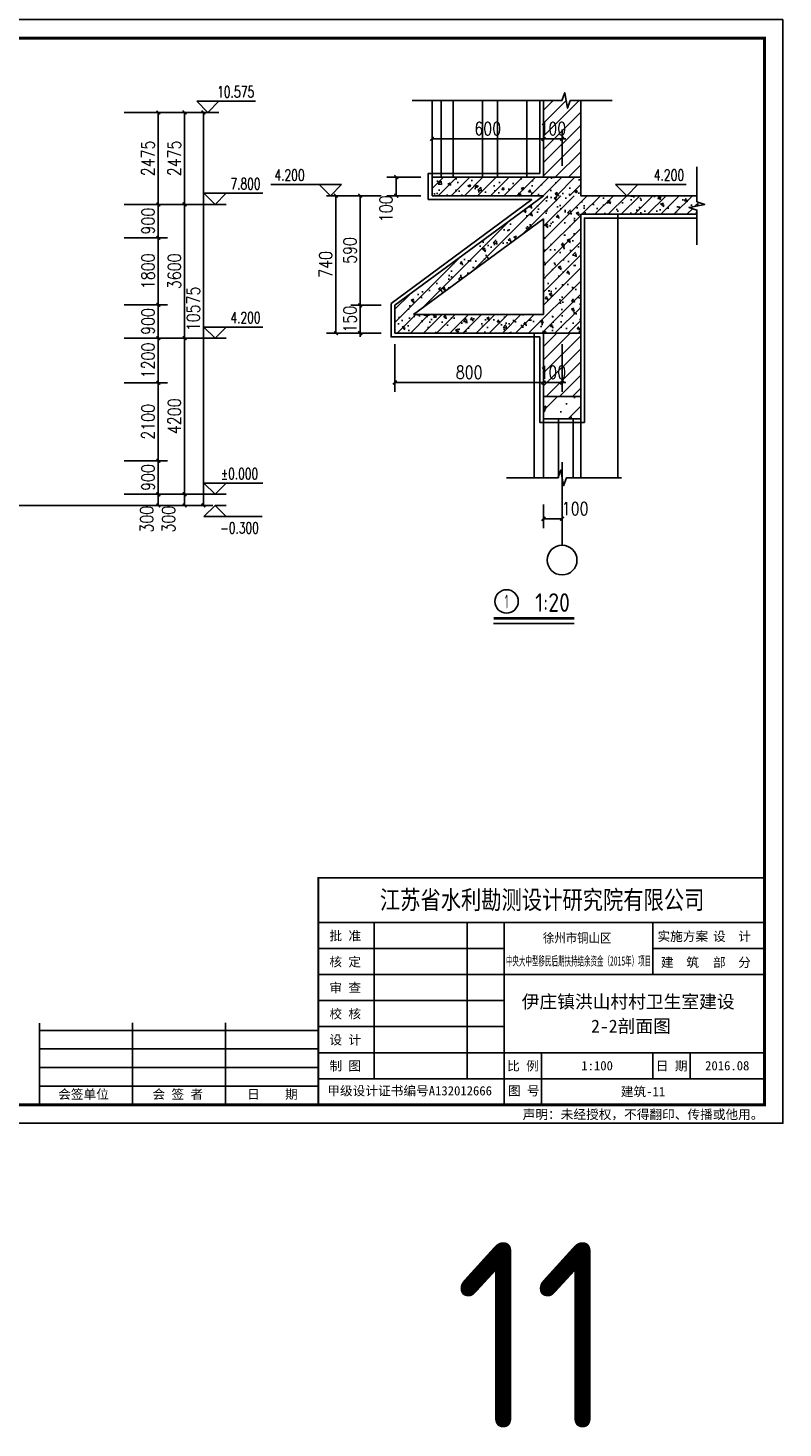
# Model space of a CAD drawing. Extents: x 199962 to 436984, y -16681 to 190402.
# Tile 13 of 36: x 355899 to 376209, y -16592 to 21076. Entities that reach past the tile are written whole.
import ezdxf
from ezdxf.enums import TextEntityAlignment as Align

# ---------------------------------------------------------------- set-up
doc = ezdxf.new("R2010")
doc.units = 0
doc.header["$LTSCALE"] = 1000
doc.header["$MEASUREMENT"] = 0
for name, color, linetype in [('AXIS', 3, 'Continuous'), ('DIM_ELEV', 3, 'Continuous'), ('DIM_SYMB', 3, 'Continuous'), ('PUB_DIM', 3, 'Continuous'), ('PUB_TEXT', 7, 'Continuous'), ('WALL', 1, 'Continuous'), ('WINDOW', 4, 'Continuous'), ('剖面', 8, 'Continuous'), ('图框', 7, 'Continuous'), ('木格栅', 34, 'Continuous')]:
    doc.layers.add(name, color=color, linetype=linetype)
doc.styles.add('_TCH_DIM', font='SIMPLEX', dxfattribs={"bigfont": 'GBCBIG'})
doc.styles.add('DIM_FONT', font='simplex.shx', dxfattribs={"width": 0.8})
doc.styles.add('ST', font='SimSun.ttf', dxfattribs={"height": 7})
doc.styles.get("Standard").update_dxf_attribs({"font": 'gbenor.shx', "bigfont": 'gbcbig.shx'})
doc.dimstyles.new('_TCH_ARCH&&100', dxfattribs={"dimtxt": 350, "dimasz": 100, "dimexe": 250, "dimexo": 300, "dimgap": 100, "dimtad": 1, "dimdec": 0, "dimzin": 0, "dimdsep": 46, "dimtxsty": 'DIM_FONT', "dimblk": 'ARCHTICK', "dimcen": 0.09, "dimclrt": 7, "dimazin": 2, "dimtfac": 1, "dimtdec": 0, "dimtix": 1, "dimtmove": 2, "dimatfit": 3, "dimfxl": 0, "dimtolj": 1, "dimtzin": 0, "dimarcsym": 0})
doc.dimstyles.new('_TCH_ARCH&&20', dxfattribs={"dimscale": 0.2, "dimtxt": 350, "dimasz": 100, "dimexe": 250, "dimexo": 300, "dimgap": 100, "dimtad": 1, "dimdec": 0, "dimzin": 0, "dimdsep": 46, "dimtxsty": 'DIM_FONT', "dimblk": 'ARCHTICK', "dimcen": 0.09, "dimclrt": 7, "dimazin": 2, "dimtfac": 1, "dimtdec": 0, "dimtix": 1, "dimtmove": 2, "dimatfit": 3, "dimfxl": 0, "dimtolj": 1, "dimtzin": 0, "dimarcsym": 0})
pattern_1 = [(45, (-32912.65, -3178.06), (-35.355353, 35.355353), [])]

# ---------------------------------------------------------------- blocks, each defined once
blk = doc.blocks.new('_ArchTick')
at = {"color": 0, "linetype": 'ByBlock', "const_width": 0.4}
blk.add_lwpolyline([(-0.5, -0.5), (0.5, 0.5)], dxfattribs=at)
blk = doc.blocks.new('*D215')
at = {"layer": 'Defpoints', "color": 0, "transparency": 16777216}
for p in [(359574, 18805), (360619, 18805), (359574, 8230)]:
    blk.add_point(p, dxfattribs=at)
at = {"layer": 'PUB_DIM', "color": 0, "lineweight": -2, "transparency": 16777216}
for p, q in [((359874, 18805), (360869, 18805)), ((360619, 8230), (360619, 18805)), ((359874, 8230), (360869, 8230))]:
    blk.add_line(p, q, dxfattribs=at)
at = {"layer": 'PUB_DIM', "color": 0, "lineweight": -2, "transparency": 16777216, "xscale": 100, "yscale": 100, "zscale": 100}
for p, rotation in [((360619, 18805), 90), ((360619, 8230), 270)]:
    blk.add_blockref('_ArchTick', p, dxfattribs=dict(at, rotation=rotation))
at = {"layer": 'PUB_DIM', "color": 7, "transparency": 16777216, "insert": (360344, 13518), "char_height": 350, "attachment_point": 5, "rotation": 90, "style": 'DIM_FONT'}
blk.add_mtext('\\A1;10575', dxfattribs=at)
blk = doc.blocks.new('*D216')
at = {"layer": 'Defpoints', "color": 0, "transparency": 16777216}
for p in [(358895, 18805), (360112, 18805), (358895, 16330)]:
    blk.add_point(p, dxfattribs=at)
at = {"layer": 'PUB_DIM', "color": 0, "lineweight": -2, "transparency": 16777216}
for p, q in [((359195, 18805), (360362, 18805)), ((360112, 16330), (360112, 18805)), ((359195, 16330), (360362, 16330))]:
    blk.add_line(p, q, dxfattribs=at)
at = {"layer": 'PUB_DIM', "color": 0, "lineweight": -2, "transparency": 16777216, "xscale": 100, "yscale": 100, "zscale": 100}
for p, rotation in [((360112, 18805), 90), ((360112, 16330), 270)]:
    blk.add_blockref('_ArchTick', p, dxfattribs=dict(at, rotation=rotation))
at = {"layer": 'PUB_DIM', "color": 7, "transparency": 16777216, "insert": (359837, 17568), "char_height": 350, "attachment_point": 5, "rotation": 90, "style": 'DIM_FONT'}
blk.add_mtext('\\A1;2475', dxfattribs=at)
blk = doc.blocks.new('*D217')
at = {"layer": 'Defpoints', "color": 0, "transparency": 16777216}
for p in [(358895, 16330), (360112, 16330), (358895, 12730)]:
    blk.add_point(p, dxfattribs=at)
at = {"layer": 'PUB_DIM', "color": 0, "lineweight": -2, "transparency": 16777216}
for p, q in [((359195, 16330), (360362, 16330)), ((360112, 12730), (360112, 16330)), ((359195, 12730), (360362, 12730))]:
    blk.add_line(p, q, dxfattribs=at)
at = {"layer": 'PUB_DIM', "color": 0, "lineweight": -2, "transparency": 16777216, "xscale": 100, "yscale": 100, "zscale": 100}
for p, rotation in [((360112, 16330), 90), ((360112, 12730), 270)]:
    blk.add_blockref('_ArchTick', p, dxfattribs=dict(at, rotation=rotation))
at = {"layer": 'PUB_DIM', "color": 7, "transparency": 16777216, "insert": (359837, 14530), "char_height": 350, "attachment_point": 5, "rotation": 90, "style": 'DIM_FONT'}
blk.add_mtext('\\A1;3600', dxfattribs=at)
blk = doc.blocks.new('*D218')
at = {"layer": 'Defpoints', "color": 0, "transparency": 16777216}
for p in [(358895, 12730), (360112, 12730), (358895, 8530)]:
    blk.add_point(p, dxfattribs=at)
at = {"layer": 'PUB_DIM', "color": 0, "lineweight": -2, "transparency": 16777216}
for p, q in [((359195, 12730), (360362, 12730)), ((360112, 8530), (360112, 12730)), ((359195, 8530), (360362, 8530))]:
    blk.add_line(p, q, dxfattribs=at)
at = {"layer": 'PUB_DIM', "color": 0, "lineweight": -2, "transparency": 16777216, "xscale": 100, "yscale": 100, "zscale": 100}
for p, rotation in [((360112, 12730), 90), ((360112, 8530), 270)]:
    blk.add_blockref('_ArchTick', p, dxfattribs=dict(at, rotation=rotation))
at = {"layer": 'PUB_DIM', "color": 7, "transparency": 16777216, "insert": (359837, 10630), "char_height": 350, "attachment_point": 5, "rotation": 90, "style": 'DIM_FONT'}
blk.add_mtext('\\A1;4200', dxfattribs=at)
blk = doc.blocks.new('*D219')
at = {"layer": 'Defpoints', "color": 0, "transparency": 16777216}
for p in [(358895, 8530), (360112, 8530), (358895, 8230)]:
    blk.add_point(p, dxfattribs=at)
at = {"layer": 'PUB_DIM', "color": 0, "lineweight": -2, "transparency": 16777216}
for p, q in [((359195, 8530), (360362, 8530)), ((360112, 8230), (360112, 8530)), ((359195, 8230), (360362, 8230))]:
    blk.add_line(p, q, dxfattribs=at)
at = {"layer": 'PUB_DIM', "color": 0, "lineweight": -2, "transparency": 16777216, "xscale": 100, "yscale": 100, "zscale": 100}
for p, rotation in [((360112, 8530), 90), ((360112, 8230), 270)]:
    blk.add_blockref('_ArchTick', p, dxfattribs=dict(at, rotation=rotation))
at = {"layer": 'PUB_DIM', "color": 7, "transparency": 16777216, "insert": (359095, 7860), "char_height": 350, "attachment_point": 5, "rotation": 90, "style": 'DIM_FONT'}
blk.add_mtext('\\A1;300', dxfattribs=at)
blk = doc.blocks.new('*D172')
at = {"layer": 'Defpoints', "color": 0, "transparency": 16777216}
for p in [(358188, 18805), (359405, 18805), (358188, 16330)]:
    blk.add_point(p, dxfattribs=at)
at = {"layer": 'PUB_DIM', "color": 0, "lineweight": -2, "transparency": 16777216}
for p, q in [((358488, 18805), (359655, 18805)), ((359405, 16330), (359405, 18805)), ((358488, 16330), (359655, 16330))]:
    blk.add_line(p, q, dxfattribs=at)
at = {"layer": 'PUB_DIM', "color": 0, "lineweight": -2, "transparency": 16777216, "xscale": 100, "yscale": 100, "zscale": 100}
for p, rotation in [((359405, 18805), 90), ((359405, 16330), 270)]:
    blk.add_blockref('_ArchTick', p, dxfattribs=dict(at, rotation=rotation))
at = {"layer": 'PUB_DIM', "color": 7, "transparency": 16777216, "insert": (359130, 17568), "char_height": 350, "attachment_point": 5, "rotation": 90, "style": 'DIM_FONT'}
blk.add_mtext('\\A1;2475', dxfattribs=at)
blk = doc.blocks.new('*D173')
at = {"layer": 'Defpoints', "color": 0, "transparency": 16777216}
for p in [(358188, 16330), (359405, 16330), (358188, 15430)]:
    blk.add_point(p, dxfattribs=at)
at = {"layer": 'PUB_DIM', "color": 0, "lineweight": -2, "transparency": 16777216}
for p, q in [((358488, 16330), (359655, 16330)), ((359405, 16330), (359405, 16430)), ((359405, 15430), (359405, 16330)), ((358488, 15430), (359655, 15430)), ((359405, 15430), (359405, 15330))]:
    blk.add_line(p, q, dxfattribs=at)
at = {"layer": 'PUB_DIM', "color": 0, "lineweight": -2, "transparency": 16777216, "xscale": 100, "yscale": 100, "zscale": 100}
for p, rotation in [((359405, 16330), 270), ((359405, 15430), 90)]:
    blk.add_blockref('_ArchTick', p, dxfattribs=dict(at, rotation=rotation))
at = {"layer": 'PUB_DIM', "color": 7, "transparency": 16777216, "insert": (359130, 15880), "char_height": 350, "attachment_point": 5, "rotation": 90, "style": 'DIM_FONT'}
blk.add_mtext('\\A1;900', dxfattribs=at)
blk = doc.blocks.new('*D174')
at = {"layer": 'Defpoints', "color": 0, "transparency": 16777216}
for p in [(358188, 15430), (359405, 15430), (358188, 13630)]:
    blk.add_point(p, dxfattribs=at)
at = {"layer": 'PUB_DIM', "color": 0, "lineweight": -2, "transparency": 16777216}
for p, q in [((358488, 15430), (359655, 15430)), ((359405, 13630), (359405, 15430)), ((358488, 13630), (359655, 13630))]:
    blk.add_line(p, q, dxfattribs=at)
at = {"layer": 'PUB_DIM', "color": 0, "lineweight": -2, "transparency": 16777216, "xscale": 100, "yscale": 100, "zscale": 100}
for p, rotation in [((359405, 15430), 90), ((359405, 13630), 270)]:
    blk.add_blockref('_ArchTick', p, dxfattribs=dict(at, rotation=rotation))
at = {"layer": 'PUB_DIM', "color": 7, "transparency": 16777216, "insert": (359130, 14530), "char_height": 350, "attachment_point": 5, "rotation": 90, "style": 'DIM_FONT'}
blk.add_mtext('\\A1;1800', dxfattribs=at)
blk = doc.blocks.new('*D175')
at = {"layer": 'Defpoints', "color": 0, "transparency": 16777216}
for p in [(358188, 13630), (359405, 13630), (358188, 12730)]:
    blk.add_point(p, dxfattribs=at)
at = {"layer": 'PUB_DIM', "color": 0, "lineweight": -2, "transparency": 16777216}
for p, q in [((358488, 13630), (359655, 13630)), ((359405, 13630), (359405, 13730)), ((359405, 12730), (359405, 13630)), ((358488, 12730), (359655, 12730)), ((359405, 12730), (359405, 12630))]:
    blk.add_line(p, q, dxfattribs=at)
at = {"layer": 'PUB_DIM', "color": 0, "lineweight": -2, "transparency": 16777216, "xscale": 100, "yscale": 100, "zscale": 100}
for p, rotation in [((359405, 13630), 270), ((359405, 12730), 90)]:
    blk.add_blockref('_ArchTick', p, dxfattribs=dict(at, rotation=rotation))
at = {"layer": 'PUB_DIM', "color": 7, "transparency": 16777216, "insert": (359130, 13180), "char_height": 350, "attachment_point": 5, "rotation": 90, "style": 'DIM_FONT'}
blk.add_mtext('\\A1;900', dxfattribs=at)
blk = doc.blocks.new('*D176')
at = {"layer": 'Defpoints', "color": 0, "transparency": 16777216}
for p in [(358188, 12730), (359405, 12730), (358188, 11530)]:
    blk.add_point(p, dxfattribs=at)
at = {"layer": 'PUB_DIM', "color": 0, "lineweight": -2, "transparency": 16777216}
for p, q in [((358488, 12730), (359655, 12730)), ((359405, 11530), (359405, 12730)), ((358488, 11530), (359655, 11530))]:
    blk.add_line(p, q, dxfattribs=at)
at = {"layer": 'PUB_DIM', "color": 0, "lineweight": -2, "transparency": 16777216, "xscale": 100, "yscale": 100, "zscale": 100}
for p, rotation in [((359405, 12730), 90), ((359405, 11530), 270)]:
    blk.add_blockref('_ArchTick', p, dxfattribs=dict(at, rotation=rotation))
at = {"layer": 'PUB_DIM', "color": 7, "transparency": 16777216, "insert": (359130, 12130), "char_height": 350, "attachment_point": 5, "rotation": 90, "style": 'DIM_FONT'}
blk.add_mtext('\\A1;1200', dxfattribs=at)
blk = doc.blocks.new('*D177')
at = {"layer": 'Defpoints', "color": 0, "transparency": 16777216}
for p in [(358188, 11530), (359405, 11530), (358188, 9430)]:
    blk.add_point(p, dxfattribs=at)
at = {"layer": 'PUB_DIM', "color": 0, "lineweight": -2, "transparency": 16777216}
for p, q in [((358488, 11530), (359655, 11530)), ((359405, 9430), (359405, 11530)), ((358488, 9430), (359655, 9430))]:
    blk.add_line(p, q, dxfattribs=at)
at = {"layer": 'PUB_DIM', "color": 0, "lineweight": -2, "transparency": 16777216, "xscale": 100, "yscale": 100, "zscale": 100}
for p, rotation in [((359405, 11530), 90), ((359405, 9430), 270)]:
    blk.add_blockref('_ArchTick', p, dxfattribs=dict(at, rotation=rotation))
at = {"layer": 'PUB_DIM', "color": 7, "transparency": 16777216, "insert": (359130, 10480), "char_height": 350, "attachment_point": 5, "rotation": 90, "style": 'DIM_FONT'}
blk.add_mtext('\\A1;2100', dxfattribs=at)
blk = doc.blocks.new('*D178')
at = {"layer": 'Defpoints', "color": 0, "transparency": 16777216}
for p in [(358188, 9430), (359405, 9430), (358188, 8530)]:
    blk.add_point(p, dxfattribs=at)
at = {"layer": 'PUB_DIM', "color": 0, "lineweight": -2, "transparency": 16777216}
for p, q in [((358488, 9430), (359655, 9430)), ((359405, 9430), (359405, 9530)), ((359405, 8530), (359405, 9430)), ((358488, 8530), (359655, 8530)), ((359405, 8530), (359405, 8430))]:
    blk.add_line(p, q, dxfattribs=at)
at = {"layer": 'PUB_DIM', "color": 0, "lineweight": -2, "transparency": 16777216, "xscale": 100, "yscale": 100, "zscale": 100}
for p, rotation in [((359405, 9430), 270), ((359405, 8530), 90)]:
    blk.add_blockref('_ArchTick', p, dxfattribs=dict(at, rotation=rotation))
at = {"layer": 'PUB_DIM', "color": 7, "transparency": 16777216, "insert": (359130, 8980), "char_height": 350, "attachment_point": 5, "rotation": 90, "style": 'DIM_FONT'}
blk.add_mtext('\\A1;900', dxfattribs=at)
blk = doc.blocks.new('*D179')
at = {"layer": 'Defpoints', "color": 0, "transparency": 16777216}
for p in [(358188, 8530), (359405, 8530), (358188, 8230)]:
    blk.add_point(p, dxfattribs=at)
at = {"layer": 'PUB_DIM', "color": 0, "lineweight": -2, "transparency": 16777216}
for p, q in [((358488, 8530), (359655, 8530)), ((359405, 8230), (359405, 8530)), ((358488, 8230), (359655, 8230))]:
    blk.add_line(p, q, dxfattribs=at)
at = {"layer": 'PUB_DIM', "color": 0, "lineweight": -2, "transparency": 16777216, "xscale": 100, "yscale": 100, "zscale": 100}
for p, rotation in [((359405, 8530), 90), ((359405, 8230), 270)]:
    blk.add_blockref('_ArchTick', p, dxfattribs=dict(at, rotation=rotation))
at = {"layer": 'PUB_DIM', "color": 7, "transparency": 16777216, "insert": (359680, 7860), "char_height": 350, "attachment_point": 5, "rotation": 90, "style": 'DIM_FONT'}
blk.add_mtext('\\A1;300', dxfattribs=at)
blk = doc.blocks.new('*D192')
at = {"layer": 'Defpoints', "color": 0, "transparency": 16777216}
for p in [(381052.9, -15290.2), (381225.7, -15290.2), (381225.7, -16029.9)]:
    blk.add_point(p, dxfattribs=at)
at = {"layer": 'PUB_DIM', "color": 0, "lineweight": -2, "transparency": 16777216}
for p, q in [((381165.7, -15290.2), (381002.9, -15290.2)), ((381052.9, -16029.9), (381052.9, -15290.2)), ((381165.7, -16029.9), (381002.9, -16029.9))]:
    blk.add_line(p, q, dxfattribs=at)
at = {"layer": 'PUB_DIM', "color": 0, "lineweight": -2, "transparency": 16777216, "xscale": 20, "yscale": 20, "zscale": 20}
for p, rotation in [((381052.9, -15290.2), 90), ((381052.9, -16029.9), 270)]:
    blk.add_blockref('_ArchTick', p, dxfattribs=dict(at, rotation=rotation))
at = {"layer": 'PUB_DIM', "color": 7, "transparency": 16777216, "insert": (380997.9, -15660), "char_height": 70, "attachment_point": 5, "rotation": 90, "style": 'DIM_FONT'}
blk.add_mtext('\\A1;740', dxfattribs=at)
blk = doc.blocks.new('*D193')
at = {"layer": 'Defpoints', "color": 0, "transparency": 16777216}
for p in [(381183.4, -15879.8), (381356.2, -15879.8), (381356.2, -16029.9)]:
    blk.add_point(p, dxfattribs=at)
at = {"layer": 'PUB_DIM', "color": 0, "lineweight": -2, "transparency": 16777216}
for p, q in [((381296.2, -15879.8), (381133.4, -15879.8)), ((381183.4, -15879.8), (381183.4, -15859.8)), ((381183.4, -16029.9), (381183.4, -15879.8)), ((381296.2, -16029.9), (381133.4, -16029.9)), ((381183.4, -16029.9), (381183.4, -16049.9))]:
    blk.add_line(p, q, dxfattribs=at)
at = {"layer": 'PUB_DIM', "color": 0, "lineweight": -2, "transparency": 16777216, "xscale": 20, "yscale": 20, "zscale": 20}
for p, rotation in [((381183.4, -15879.8), 270), ((381183.4, -16029.9), 90)]:
    blk.add_blockref('_ArchTick', p, dxfattribs=dict(at, rotation=rotation))
at = {"layer": 'PUB_DIM', "color": 7, "transparency": 16777216, "insert": (381128.4, -15954.8), "char_height": 70, "attachment_point": 5, "rotation": 90, "style": 'DIM_FONT'}
blk.add_mtext('\\A1;150', dxfattribs=at)
blk = doc.blocks.new('*D188')
at = {"layer": 'Defpoints', "color": 0, "transparency": 16777216}
for p in [(381183.4, -15290.2), (381356.2, -15290.2), (381356.2, -15879.8)]:
    blk.add_point(p, dxfattribs=at)
at = {"layer": 'PUB_DIM', "color": 0, "lineweight": -2, "transparency": 16777216}
for p, q in [((381296.2, -15290.2), (381133.4, -15290.2)), ((381183.4, -15879.8), (381183.4, -15290.2)), ((381296.2, -15879.8), (381133.4, -15879.8))]:
    blk.add_line(p, q, dxfattribs=at)
at = {"layer": 'PUB_DIM', "color": 0, "lineweight": -2, "transparency": 16777216, "xscale": 20, "yscale": 20, "zscale": 20}
for p, rotation in [((381183.4, -15290.2), 90), ((381183.4, -15879.8), 270)]:
    blk.add_blockref('_ArchTick', p, dxfattribs=dict(at, rotation=rotation))
at = {"layer": 'PUB_DIM', "color": 7, "transparency": 16777216, "insert": (381128.4, -15585), "char_height": 70, "attachment_point": 5, "rotation": 90, "style": 'DIM_FONT'}
blk.add_mtext('\\A1;590', dxfattribs=at)
blk = doc.blocks.new('*D189')
at = {"layer": 'Defpoints', "color": 0, "transparency": 16777216}
for p in [(381369.9, -16029.9), (382170, -16029.9), (382170, -16295.5)]:
    blk.add_point(p, dxfattribs=at)
at = {"layer": 'PUB_DIM', "color": 0, "lineweight": -2, "transparency": 16777216}
for p, q in [((381369.9, -16089.9), (381369.9, -16345.5)), ((382170, -16089.9), (382170, -16345.5)), ((381369.9, -16295.5), (382170, -16295.5))]:
    blk.add_line(p, q, dxfattribs=at)
at = {"layer": 'PUB_DIM', "color": 0, "lineweight": -2, "transparency": 16777216, "xscale": 20, "yscale": 20, "zscale": 20, "rotation": 180}
blk.add_blockref('_ArchTick', (381369.9, -16295.5), dxfattribs=at)
at = {"layer": 'PUB_DIM', "color": 0, "lineweight": -2, "transparency": 16777216, "xscale": 20, "yscale": 20, "zscale": 20}
blk.add_blockref('_ArchTick', (382170, -16295.5), dxfattribs=at)
at = {"layer": 'PUB_DIM', "color": 7, "transparency": 16777216, "insert": (381769.9, -16240.5), "char_height": 70, "attachment_point": 5, "style": 'DIM_FONT'}
blk.add_mtext('\\A1;800', dxfattribs=at)
blk = doc.blocks.new('*D190')
at = {"layer": 'Defpoints', "color": 0, "transparency": 16777216}
for p in [(382170, -16029.9), (382270, -16029.9), (382270, -16295.5)]:
    blk.add_point(p, dxfattribs=at)
at = {"layer": 'PUB_DIM', "color": 0, "lineweight": -2, "transparency": 16777216}
for p, q in [((382170, -16089.9), (382170, -16345.5)), ((382270, -16089.9), (382270, -16345.5)), ((382170, -16295.5), (382150, -16295.5)), ((382170, -16295.5), (382270, -16295.5)), ((382270, -16295.5), (382290, -16295.5))]:
    blk.add_line(p, q, dxfattribs=at)
at = {"layer": 'PUB_DIM', "color": 0, "lineweight": -2, "transparency": 16777216, "xscale": 20, "yscale": 20, "zscale": 20}
blk.add_blockref('_ArchTick', (382170, -16295.5), dxfattribs=at)
at = {"layer": 'PUB_DIM', "color": 0, "lineweight": -2, "transparency": 16777216, "xscale": 20, "yscale": 20, "zscale": 20, "rotation": 180}
blk.add_blockref('_ArchTick', (382270, -16295.5), dxfattribs=at)
at = {"layer": 'PUB_DIM', "color": 7, "transparency": 16777216, "insert": (382220, -16240.5), "char_height": 70, "attachment_point": 5, "style": 'DIM_FONT'}
blk.add_mtext('\\A1;100', dxfattribs=at)
blk = doc.blocks.new('*D191')
at = {"layer": 'Defpoints', "color": 0, "transparency": 16777216}
for p in [(382170, -16892.7), (382270, -16892.7), (382270, -17029)]:
    blk.add_point(p, dxfattribs=at)
at = {"layer": 'PUB_DIM', "color": 0, "lineweight": -2, "transparency": 16777216}
for p, q in [((382170, -16952.7), (382170, -17079)), ((382270, -16952.7), (382270, -17079)), ((382170, -17029), (382270, -17029))]:
    blk.add_line(p, q, dxfattribs=at)
at = {"layer": 'PUB_DIM', "color": 0, "lineweight": -2, "transparency": 16777216, "xscale": 20, "yscale": 20, "zscale": 20, "rotation": 180}
blk.add_blockref('_ArchTick', (382170, -17029), dxfattribs=at)
at = {"layer": 'PUB_DIM', "color": 0, "lineweight": -2, "transparency": 16777216, "xscale": 20, "yscale": 20, "zscale": 20}
blk.add_blockref('_ArchTick', (382270, -17029), dxfattribs=at)
at = {"layer": 'PUB_DIM', "color": 7, "transparency": 16777216, "insert": (382340, -16974), "char_height": 70, "attachment_point": 5, "style": 'DIM_FONT'}
blk.add_mtext('\\A1;100', dxfattribs=at)
blk = doc.blocks.new('*D429')
at = {"layer": 'Defpoints', "color": 0, "transparency": 16777216}
for p in [(382170, -14984.1), (381570, -15190.2), (382170, -15190.2)]:
    blk.add_point(p, dxfattribs=at)
at = {"layer": 'PUB_DIM', "color": 0, "lineweight": -2, "transparency": 16777216}
for p, q in [((381570, -15130.2), (381570, -14934.1)), ((381570, -14984.1), (382170, -14984.1)), ((382170, -15130.2), (382170, -14934.1))]:
    blk.add_line(p, q, dxfattribs=at)
at = {"layer": 'PUB_DIM', "color": 0, "lineweight": -2, "transparency": 16777216, "xscale": 20, "yscale": 20, "zscale": 20, "rotation": 180}
blk.add_blockref('_ArchTick', (381570, -14984.1), dxfattribs=at)
at = {"layer": 'PUB_DIM', "color": 0, "lineweight": -2, "transparency": 16777216, "xscale": 20, "yscale": 20, "zscale": 20}
blk.add_blockref('_ArchTick', (382170, -14984.1), dxfattribs=at)
at = {"layer": 'PUB_DIM', "color": 7, "transparency": 16777216, "insert": (381870, -14929.1), "char_height": 70, "attachment_point": 5, "style": 'DIM_FONT'}
blk.add_mtext('\\A1;600', dxfattribs=at)
blk = doc.blocks.new('*D430')
at = {"layer": 'Defpoints', "color": 0, "transparency": 16777216}
for p in [(382270, -14984.1), (382170, -15190.2), (382270, -15190.2)]:
    blk.add_point(p, dxfattribs=at)
at = {"layer": 'PUB_DIM', "color": 0, "lineweight": -2, "transparency": 16777216}
for p, q in [((382170, -14984.1), (382150, -14984.1)), ((382170, -15130.2), (382170, -14934.1)), ((382170, -14984.1), (382270, -14984.1)), ((382270, -15130.2), (382270, -14934.1)), ((382270, -14984.1), (382290, -14984.1))]:
    blk.add_line(p, q, dxfattribs=at)
at = {"layer": 'PUB_DIM', "color": 0, "lineweight": -2, "transparency": 16777216, "xscale": 20, "yscale": 20, "zscale": 20}
blk.add_blockref('_ArchTick', (382170, -14984.1), dxfattribs=at)
at = {"layer": 'PUB_DIM', "color": 0, "lineweight": -2, "transparency": 16777216, "xscale": 20, "yscale": 20, "zscale": 20, "rotation": 180}
blk.add_blockref('_ArchTick', (382270, -14984.1), dxfattribs=at)
at = {"layer": 'PUB_DIM', "color": 7, "transparency": 16777216, "insert": (382220, -14929.1), "char_height": 70, "attachment_point": 5, "style": 'DIM_FONT'}
blk.add_mtext('\\A1;100', dxfattribs=at)
blk = doc.blocks.new('*D431')
at = {"layer": 'Defpoints', "color": 0, "transparency": 16777216}
for p in [(381377.6, -15190.2), (381570, -15190.2), (381570, -15290.2)]:
    blk.add_point(p, dxfattribs=at)
at = {"layer": 'PUB_DIM', "color": 0, "lineweight": -2, "transparency": 16777216}
for p, q in [((381510, -15190.2), (381327.6, -15190.2)), ((381377.6, -15290.2), (381377.6, -15190.2)), ((381510, -15290.2), (381327.6, -15290.2))]:
    blk.add_line(p, q, dxfattribs=at)
at = {"layer": 'PUB_DIM', "color": 0, "lineweight": -2, "transparency": 16777216, "xscale": 20, "yscale": 20, "zscale": 20}
for p, rotation in [((381377.6, -15190.2), 90), ((381377.6, -15290.2), 270)]:
    blk.add_blockref('_ArchTick', p, dxfattribs=dict(at, rotation=rotation))
at = {"layer": 'PUB_DIM', "color": 7, "transparency": 16777216, "insert": (381322.6, -15360.2), "char_height": 70, "attachment_point": 5, "rotation": 90, "style": 'DIM_FONT'}
blk.add_mtext('\\A1;100', dxfattribs=at)
blk = doc.blocks.new('aa')
at = {"layer": '剖面'}
h = blk.add_hatch(dxfattribs=at)
h.set_pattern_fill('普通砖', color=256, scale=20, style=0)
h.set_pattern_definition(pattern_1)
h.paths.add_polyline_path([(382170, -15190.2), (382370, -15190.2), (382370, -14778), (382314.1, -14778), (382299.2, -14820), (382284.4, -14736), (382269.1, -14778), (382170, -14778)])
h = blk.add_hatch(dxfattribs=at)
h.set_pattern_fill('钢筋混凝土', color=256, scale=20, style=0)
h.set_pattern_definition([(45, (-36566.074, -15422.663), (-35.355339, 35.355339), []), (50, (-36566.07, -15422.66), (143.452037, -12.550427), [15, -165]), (355, (-36566.07, -15422.66), (-27.750267, 150.438427), [12, -132]), (100.4514, (-36554.12, -15423.71), (115.701876, 137.88791), [12.74804, -140.22842]), (46.1842, (-36566.07, -15382.66), (213.44821, -33.1038), [22.5, -247.5]), (96.6356, (-36548.29, -15385.42), (186.93254, 194.82357), [19.12206, -210.3426]), (351.1842, (-36566.07, -15382.66), (186.93239, 194.82372), [18, -198]), (21, (-36546.07, -15392.66), (119.38141, -80.523778), [15, -165]), (326, (-36546.07, -15392.66), (48.663066, 145.03001), [12, -132]), (71.4514, (-36536.13, -15399.37), (168.044526, 64.5061), [12.74804, -140.22842]), (37.5, (-36566.074, -15422.66), (2.431971, 66.578771), [0, -130.4, 0, -134, 0, -132.5]), (7.5, (-36566.074, -15422.66), (52.613907, 78.882342), [0, -76.4, 0, -127.4, 0, -50.5]), (327.5, (-36610.674, -15422.66), (106.764487, -4.5109743), [0, -50, 0, -156, 0, -207]), (317.5, (-36630.67, -15422.66), (116.637234, 20.020996), [0, -65, 0, -103.6, 0, -147])])
h.paths.add_polyline_path([(381570, -15190.2), (381570, -15290.2), (382170, -15290.2), (382370, -15290.2), (382370, -15190.2)])
h = blk.add_hatch(dxfattribs=at)
h.set_pattern_fill('钢筋混凝土', color=256, scale=20, style=0)
h.set_pattern_definition([(45, (-9355496.53, -2074017.68), (-35.35533906, 35.35533906), []), (50, (-9355496.53, -2074017.68), (143.4520365, -12.550427), [15, -165]), (355, (-9355496.53, -2074017.68), (-27.7502667, 150.4384267), [12, -132]), (100.4514, (-9355484.57, -2074018.72), (115.7018763, 137.8879084), [12.748038, -140.2284224]), (46.1842, (-9355496.53, -2073977.68), (213.4482097, -33.103803), [22.5, -247.5]), (96.6356, (-9355478.74, -2073980.44), (186.932541, 194.823574), [19.1220576, -210.3426]), (351.1842, (-9355496.53, -2073977.68), (186.932389, 194.82372), [18, -198]), (21, (-9355476.53, -2073987.68), (119.3814104, -80.5237781), [15, -165]), (326, (-9355476.53, -2073987.68), (48.6630664, 145.030009), [12, -132]), (71.4514, (-9355466.58, -2073994.39), (168.0445257, 64.5060993), [12.748038, -140.2284224]), (37.5, (-9355496.53, -2074017.68), (2.43197106, 66.57877077), [0, -130.4, 0, -134, 0, -132.5]), (7.5, (-9355496.53, -2074017.68), (52.6139075, 78.8823424), [0, -76.4, 0, -127.4, 0, -50.5]), (327.5, (-9355541.13, -2074017.68), (106.76448723, -4.51097435), [0, -50, 0, -156, 0, -207]), (317.5, (-9355561.13, -2074017.68), (116.6372339, 20.0209965), [0, -65, 0, -103.6, 0, -147])])
h.paths.add_polyline_path([(382370, -15390.2), (382995.4, -15390.2), (382995.4, -15367.7), (382953.4, -15352.8), (383037.4, -15338), (382995.4, -15322.7), (382995.4, -15290.2), (382370, -15290.2), (382170, -15290.2), (381369.9, -15879.9), (381369.9, -16029.9), (382370, -16029.9)])
h.paths.add_polyline_path([(382170, -15929.9), (381470.5, -15929.9), (382170, -15414.4)], flags=16)
h = blk.add_hatch(dxfattribs=at)
h.set_pattern_fill('普通砖', color=256, scale=20, style=0)
h.set_pattern_definition(pattern_1)
h.paths.add_polyline_path([(382370, -16029.9), (382170, -16029.9), (382170, -16370.2), (382370, -16370.2)])
h.paths.add_polyline_path([(382135.8, -16293), (382304.2, -16293), (382304.2, -16188), (382135.8, -16188)], flags=9)
h = blk.add_hatch(dxfattribs=at)
h.set_pattern_fill('钢筋混凝土', color=256, scale=50, style=0)
h.set_pattern_definition([(45, (75049.11, -27153.21), (-88.38835, 88.38835), []), (50, (75049.1, -27153.2), (358.6301, -31.37607), [37.5, -412.5]), (355, (75049.1, -27153.2), (-69.37567, 376.09607), [30, -330]), (100.4514, (75079, -27155.82), (289.2547, 344.71977), [31.8701, -350.57106]), (46.1842, (75049.1, -27053.2), (533.6205, -82.7595), [56.25, -618.75]), (96.6356, (75093.6, -27060.1), (467.33135, 487.0589), [47.8051, -525.8565]), (351.1842, (75049.1, -27053.2), (467.331, 487.0593), [45, -495]), (21, (75099.1, -27078.2), (298.45353, -201.30945), [37.5, -412.5]), (326, (75099.1, -27078.2), (121.65767, 362.57502), [30, -330]), (71.4514, (75123.98, -27095), (420.1113, 161.26525), [31.8701, -350.57106]), (37.5, (75049.11, -27153.21), (6.07993, 166.446927), [0, -326, 0, -335, 0, -331.25]), (7.5, (75049.1, -27153.21), (131.53477, 197.20586), [0, -191, 0, -318.5, 0, -126.25]), (327.5, (74937.61, -27153.21), (266.91122, -11.277436), [0, -125, 0, -390, 0, -517.5]), (317.5, (74887.6, -27153.2), (291.59308, 50.0525), [0, -162.5, 0, -259, 0, -367.5])])
h.paths.add_polyline_path([(382370, -16370.2), (382170, -16370.2), (382170, -16490.2), (382370, -16490.2)])
at = {"layer": '木格栅'}
h = blk.add_hatch(dxfattribs=at)
h.set_pattern_fill('ANSI32', color=256, scale=50, angle=45, style=0)
h.set_pattern_definition([(90, (731644.2, -53503.2), (238.125, 1e-14), []), (90, (731564.83, -53423.83), (238.125, 1e-14), [])])
h.paths.add_polyline_path([(382120, -14778), (381620, -14778), (381620, -15190.2), (382120, -15190.2)])
blk.add_line((382570, -15390.2), (382570, -16809))
at = {"layer": 'AXIS'}
blk.add_line((382270, -16724.4), (382270, -17171), dxfattribs=at)
blk.add_circle((382270, -17251), 80, dxfattribs=at)
at = {"layer": 'DIM_ELEV'}
for p, q in [((381083.7, -15230.2), (380703.7, -15230.2)), ((381023.7, -15290.2), (380963.7, -15230.2)), ((381023.7, -15290.2), (381083.7, -15230.2)), ((382618, -15290.2), (382558, -15230.2)), ((382558, -15230.2), (382938, -15230.2)), ((382618, -15290.2), (382678, -15230.2))]:
    blk.add_line(p, q, dxfattribs=at)
at = {"layer": 'DIM_SYMB'}
for points in [[(381463, -14778), (382269.1, -14778), (382284.4, -14736), (382299.2, -14820), (382314.1, -14778), (382538.9, -14778)], [(382995.4, -15135.5), (382995.4, -15322.7), (383037.4, -15338), (382953.4, -15352.8), (382995.4, -15367.7), (382995.4, -15555)], [(381970.1, -16809), (382247.8, -16809), (382263.1, -16767), (382277.9, -16851), (382292.8, -16809), (382589.4, -16809)], [(381901.1, -17592.5), (382335.2, -17592.5)]]:
    blk.add_lwpolyline(points, dxfattribs=at)
at = {"layer": 'DIM_SYMB', "const_width": 14}
blk.add_lwpolyline([(381901.1, -17564.5), (382335.2, -17564.5)], dxfattribs=at)
at = {"layer": 'PUB_TEXT'}
blk.add_circle((381971.1, -17473.5), 63, dxfattribs=at)
at = {"layer": 'WALL'}
for p, q in [((382170, -14778), (382170, -15190.2)), ((382370, -14778), (382370, -15290.2)), ((381570, -15290.2), (381570, -15190.2)), ((381570, -15190.2), (382370, -15190.2)), ((381370, -15879.8), (382170, -15290.2)), ((382170, -15290.2), (381570, -15290.2)), ((382370, -15290.2), (382995.4, -15290.2)), ((381470.5, -15929.9), (382170, -15414.4)), ((382170, -15414.4), (382170, -15929.9)), ((382370, -15390.2), (382995.4, -15390.2)), ((382370, -15390.2), (382370, -16490.2)), ((381369.9, -15979.9), (381369.9, -15879.9)), ((381369.9, -15879.9), (381369.9, -16029.9)), ((381469.9, -15929.9), (382170, -15929.9)), ((381369.9, -16029.9), (382370, -16029.9)), ((382170, -16029.9), (382170, -16490.2)), ((382170, -16370.2), (382370, -16370.2)), ((382170, -16490.2), (382370, -16490.2))]:
    blk.add_line(p, q, dxfattribs=at)
at = {"layer": 'WINDOW'}
for p, q in [((382170, -16809), (382170, -16490.2)), ((382250, -16809), (382250, -16490.2)), ((382330, -16809), (382330, -16490.2)), ((382370, -16809), (382370, -16490.2))]:
    blk.add_line(p, q, dxfattribs=at)
at = {"layer": '剖面'}
for points in [[(382150, -14778), (382150, -15170.2), (381550, -15170.2), (381550, -15310.2), (382106.2, -15310.2), (381350, -15870.4), (381350, -16049.9), (382150, -16049.9), (382150, -16510.2), (382390, -16510.2), (382390, -15410.2), (382995.4, -15410.2)], [(382370, -14778), (382370, -15290.2), (382995.4, -15290.2)]]:
    blk.add_lwpolyline(points, dxfattribs=at)
at = {"layer": '木格栅'}
for p, q in [((381570, -14778), (381570, -15290.2)), ((381620, -14778), (381620, -15190.2))]:
    blk.add_line(p, q, dxfattribs=at)
blk.add_lwpolyline([(382170, -16809), (382170, -16029.9), (382120, -16029.9), (382120, -16809)], dxfattribs=at)
at = {"layer": 'PUB_TEXT', "style": '_TCH_DIM', "width": 0.705882}
for p in [(380722.9, -15209.2), (382764, -15209.2)]:
    blk.add_text('4.200', height=59.5, dxfattribs=at).set_placement(p)
at = {"layer": 'PUB_TEXT', "width": 0.761905}
blk.add_text('1', height=73.8, dxfattribs=at).set_placement((381962.9, -17510.4), (381979.3, -17510.4), align=Align.FIT)
at = {"layer": 'PUB_TEXT'}
blk.add_text('1:20', height=100, dxfattribs=at).set_placement((382125.1, -17529.5))
at = {"layer": 'PUB_DIM'}
for p1, p2, distance, picture, middle in [((381570, -15190.2), (382170, -15190.2), 206.1, '*D429', (381870, -14929.1)), ((382170, -15190.2), (382270, -15190.2), 206.1, '*D430', (382220, -14929.1)), ((381225.7, -16029.9), (381225.7, -15290.2), 172.9, '*D192', (380997.9, -15660)), ((381356.2, -15879.8), (381356.2, -15290.2), 172.9, '*D188', (381128.4, -15585)), ((381356.2, -16029.9), (381356.2, -15879.8), 172.9, '*D193', (381128.4, -15954.8)), ((381369.9, -16029.9), (382170, -16029.9), -265.6, '*D189', (381769.9, -16240.5)), ((382170, -16029.9), (382270, -16029.9), -265.6, '*D190', (382220, -16240.5))]:
    dim = blk.add_aligned_dim(p1=p1, p2=p2, distance=distance, dimstyle='_TCH_ARCH&&20', dxfattribs=at)
    dim.commit()
    dim.dimension.update_dxf_attribs({"geometry": picture, "text_midpoint": middle})
for base, p1, p2, angle, picture, middle in [((381377.6, -15190.2), (381570, -15290.2), (381570, -15190.2), 90, '*D431', (381322.6, -15360.2)), ((382270, -17029), (382170, -16892.7), (382270, -16892.7), 0, '*D191', (382340, -16974))]:
    dim = blk.add_linear_dim(base=base, p1=p1, p2=p2, angle=angle, dimstyle='_TCH_ARCH&&20', dxfattribs=at)
    dim.commit()
    dim.dimension.update_dxf_attribs({"geometry": picture, "text_midpoint": middle, "dimtype": 129})

msp = doc.modelspace()

# ---------------------------------------------------------------- linework, layer by layer
at = {"layer": 'DIM_ELEV'}
for p, q in [((360737, 18805.3), (360437, 19105.3)), ((360437, 19105.3), (362020.2, 19105.3)), ((360737, 18805.3), (361037, 19105.3)), ((360037, 18805.3), (361037, 18805.3)), ((360932.2, 16330.3), (360632.2, 16630.3)), ((360632.2, 16630.3), (362215.4, 16630.3)), ((360932.2, 16330.3), (361232.2, 16630.3)), ((360232.2, 16330.3), (361232.2, 16330.3)), ((360932.2, 12730.3), (360632.2, 13030.3)), ((360632.2, 13030.3), (362215.4, 13030.3)), ((360932.2, 12730.3), (361232.2, 13030.3)), ((360232.2, 12730.3), (361232.2, 12730.3)), ((360932.2, 8530.3), (360632.2, 8830.3)), ((360632.2, 8830.3), (362215.4, 8830.3)), ((360932.2, 8530.3), (361232.2, 8830.3)), ((360232.2, 8530.3), (361232.2, 8530.3)), ((360932.2, 8230.3), (360632.2, 7930.3)), ((360632.2, 7930.3), (362197.2, 7930.3)), ((360932.2, 8230.3), (361232.2, 7930.3)), ((360932.2, 8230.3), (361232.2, 8230.3))]:
    msp.add_line(p, q, dxfattribs=at)
at = {"layer": 'WALL'}
msp.add_lwpolyline([(341147.2, 8230.3), (344911.3, 8230.3), (344911.3, 8530.3), (354811.3, 8530.3), (354811.3, 8530.3), (354811.3, 8380.3), (354811.3, 8380.3), (354811.3, 8230.3), (358696.5, 8230.3)], dxfattribs=at)
at = {"layer": '图框'}
for p, q in [((375709.3, -2993.7), (363709.3, -2993.7)), ((365209.3, -7193.7), (365209.3, -2993.7)), ((367709.3, -7193.7), (367709.3, -2993.7)), ((368709.3, -7893.7), (368709.3, -2993.7)), ((372709.3, -4393.7), (372709.3, -2993.7)), ((368709.3, -3693.7), (363709.3, -3693.7)), ((375709.3, -3693.7), (372709.3, -3693.7)), ((375709.3, -4393.7), (363709.3, -4393.7)), ((368709.3, -5093.7), (363709.3, -5093.7)), ((363709.3, -5893.7), (356209.3, -5893.7)), ((358709.3, -7893.7), (358709.3, -5693.7)), ((361209.3, -7893.7), (361209.3, -5693.7)), ((368709.3, -5793.7), (363709.3, -5793.7)), ((363709.3, -6393.7), (356209.3, -6393.7)), ((375709.3, -6493.7), (363709.3, -6493.7)), ((369709.3, -7893.7), (369709.3, -6493.7)), ((372709.3, -7193.7), (372709.3, -6493.7)), ((372709.3, -7193.7), (372709.3, -6493.7)), ((373709.3, -7193.7), (373709.3, -6493.7)), ((363709.3, -6893.7), (356209.3, -6893.7)), ((363709.3, -7393.7), (356209.3, -7393.7)), ((375709.3, -7193.7), (363709.3, -7193.7))]:
    msp.add_line(p, q, dxfattribs=at)
at = {"layer": '图框', "color": 4}
msp.add_lwpolyline([(376209.3, 21306.3), (334209.3, 21306.3), (334209.3, -8393.7), (376209.3, -8393.7)], close=True, dxfattribs=at)
at = {"layer": '图框', "color": 4, "const_width": 80}
msp.add_lwpolyline([(336709.3, -7893.7), (375709.3, -7893.7), (375709.3, 20806.3), (336709.3, 20806.3)], close=True, dxfattribs=at)
at = {"layer": '图框', "const_width": 45}
for points in [[(363709.3, -7893.7), (363709.3, -1793.7), (375709.3, -1793.7)], [(356209.3, -7893.7), (356209.3, -5693.7)]]:
    msp.add_lwpolyline(points, dxfattribs=at)

# ---------------------------------------------------------------- block references
at = {"layer": '剖面', "xscale": 5, "yscale": 5, "zscale": 5}
msp.add_blockref('aa', (-1541082.6, 93015), dxfattribs=at)

# ---------------------------------------------------------------- texts
at = {"layer": 'PUB_TEXT', "style": '_TCH_DIM', "width": 0.705882}
for s, p in [('10.575', (360990.2, 19210.3)), ('7.800', (361345.4, 16735.3)), ('4.200', (361345.4, 13135.3)), ('%%P0.000', (361085.4, 8935.3)), ('-0.300', (361067.2, 7475.3))]:
    msp.add_text(s, height=297.5, dxfattribs=at).set_placement(p)
at = {"layer": 'PUB_TEXT'}
msp.add_text('11', height=5000, dxfattribs=at).set_placement((367381.3, -16592.2))
at = {"layer": '图框', "style": 'ST', "width": 0.8}
msp.add_text('江苏省水利勘测设计研究院有限公司', height=500, dxfattribs=at).set_placement((365365.4, -2631.2))
at = {"layer": '图框', "style": 'ST'}
for s, p in [('批 准', (364007.5, -3473.7)), ('实施方案', (372832.5, -3488.4)), ('设  计', (374325.5, -3488.4)), ('核 定', (364007.5, -4173.7)), ('建  筑', (372925.5, -4188.4)), ('部  分', (374325.5, -4188.4)), ('审 查', (364007.5, -4873.7)), ('校 核', (364007.5, -5573.7)), ('设 计', (364007.5, -6273.7)), ('制 图', (364007.5, -6973.7)), ('比 例', (368787.4, -6973.7)), ('日 期', (372787.4, -6973.7)), ('会签单位', (356711.7, -7736.5)), ('会 签 者', (359247.2, -7736.5)), ('日    期', (361793.4, -7736.5)), ('甲级设计证书编号A132012666', (363951.5, -7643.4)), ('图 号', (368809.3, -7643.4)), ('声明：未经授权，不得翻印、传播或他用。', (369206.3, -8279.1))]:
    msp.add_text(s, height=250, dxfattribs=at).set_placement(p)
for s, width, p in [('徐州市铜山区', 0.9, (370671.3, -3530.6)), ('中央大中型移民后期扶持结余资金（2015年）项目', 0.5, (370709.5, -4149.7))]:
    msp.add_text(s, height=250, dxfattribs=dict(at, width=width)).set_placement(p, align=Align.CENTER)
for s, height, p in [('伊庄镇洪山村村卫生室建设', 350, (372043.8, -5120.8)), ('2-2剖面图', 350, (372119.8, -5779.2)), ('1:100', 250, (371209.5, -6843.7)), ('2016.08', 250, (374709.3, -6843.7)), ('建筑-11', 250, (372442.6, -7539.4))]:
    msp.add_text(s, height=height, dxfattribs=at).set_placement(p, align=Align.MIDDLE_CENTER)

# ---------------------------------------------------------------- dimensions: what is measured, and where the dimension line sits
at = {"layer": 'PUB_DIM'}
for p1, p2, distance, picture, middle in [((358187.8, 16330.3), (358187.8, 18805.4), -1217.1, '*D172', (359129.9, 17567.9)), ((358894.9, 16330.3), (358894.9, 18805.3), -1217.1, '*D216', (359837, 17567.8)), ((359574.1, 8230.3), (359574.1, 18805.3), -1045.2, '*D215', (360344.3, 13517.8)), ((358187.8, 15430.3), (358187.8, 16330.3), -1217.1, '*D173', (359129.9, 15880.3)), ((358894.9, 12730.3), (358894.9, 16330.3), -1217.1, '*D217', (359837, 14530.3)), ((358187.8, 13630.3), (358187.8, 15430.3), -1217.1, '*D174', (359129.9, 14530.3)), ((358187.8, 12730.3), (358187.8, 13630.3), -1217.1, '*D175', (359129.9, 13180.3)), ((358187.8, 11530.3), (358187.8, 12730.3), -1217.1, '*D176', (359129.9, 12130.3)), ((358894.9, 8530.3), (358894.9, 12730.3), -1217.1, '*D218', (359837, 10630.3)), ((358187.8, 9430.3), (358187.8, 11530.3), -1217.1, '*D177', (359129.9, 10480.3)), ((358187.8, 8530.3), (358187.8, 9430.3), -1217.1, '*D178', (359129.9, 8980.3))]:
    dim = msp.add_aligned_dim(p1=p1, p2=p2, distance=distance, dimstyle='_TCH_ARCH&&100', dxfattribs=at)
    dim.commit()
    dim.dimension.update_dxf_attribs({"geometry": picture, "text_midpoint": middle})
for base, p1, p2, picture, middle in [((359404.9, 8530.3), (358187.8, 8230.3), (358187.8, 8530.3), '*D179', (359679.9, 7860.3)), ((360112, 8530.3), (358894.9, 8230.3), (358894.9, 8530.3), '*D219', (359094.9, 7860.3))]:
    dim = msp.add_linear_dim(base=base, p1=p1, p2=p2, angle=90, dimstyle='_TCH_ARCH&&100', dxfattribs=at)
    dim.commit()
    dim.dimension.update_dxf_attribs({"geometry": picture, "text_midpoint": middle, "dimtype": 129})

doc.saveas('drawing.dxf')
